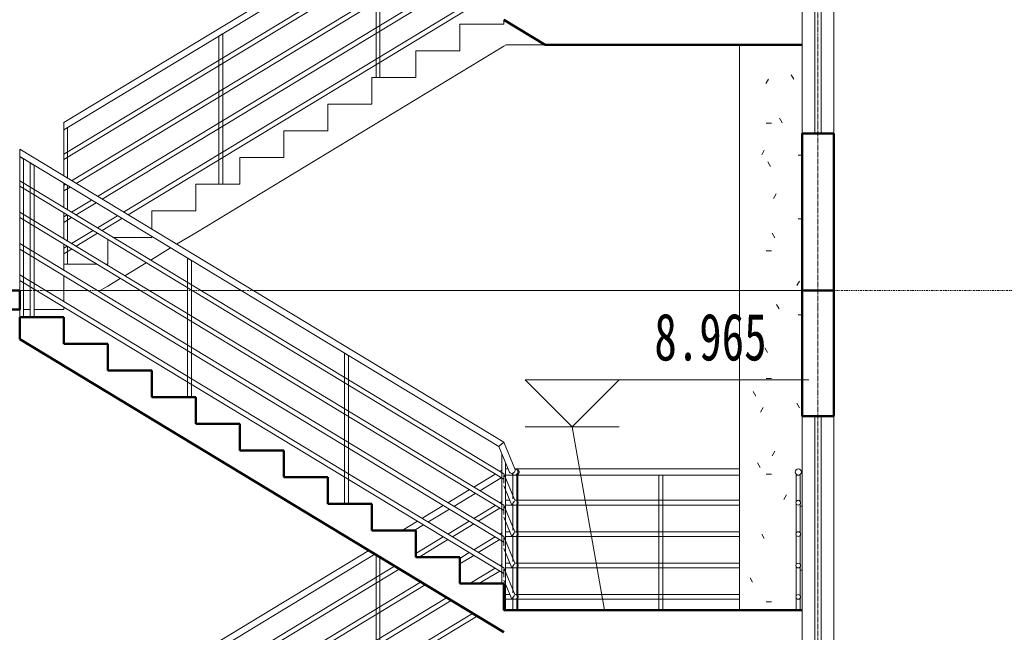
# Model space of a CAD drawing. Header units: millimetres. Extents: x -11855 to 17901, y -4699 to 23503.
# Tile 6 of 9: x 5357 to 11622, y 8825 to 12725. Entities that reach past the tile are written whole.
import ezdxf

# ---------------------------------------------------------------- set-up
doc = ezdxf.new("R2010")
doc.units = ezdxf.units.MM
doc.linetypes.add('中心线', pattern=[30, 12, -6, 6, -6])
doc.linetypes.add('轴网线', pattern=[22.24, 12.7, -3.18, 3.18, -3.18])
for name, color, linetype, lineweight in [('A-FLOR', 192, 'Continuous', 13), ('A-FLOR-HRAL', 11, 'Continuous', 13), ('A-FLOR-LEVL', 51, 'Continuous', 13), ('A-GLAZ', 151, 'Continuous', 13), ('A-WALL', 113, 'Continuous', 13), ('G-ANNO-DIMS', 111, 'Continuous', 13), ('S-COLS', 52, 'Continuous', 13), ('S-GRID', 1, 'Continuous', 13), ('S-STRS', 31, 'Continuous', 13)]:
    doc.layers.add(name, color=color, linetype=linetype, lineweight=lineweight)
doc.styles.add('宋体', font='txt', dxfattribs={"width": 0.7, "height": 300})
pattern_1 = [(0, (1165.16, 10440), (812.8, 203.2), [33.528, -576.072, 33.528, -576.072, -3251.2]), (0, (1165.16, 10440), (812.8, 203.2), [-1219.2, 33.528, -1185.672, 33.528, -576.072, -1422.4]), (0, (1165.16, 10440), (812.8, 203.2), [-3048, 33.528, -372.872, 33.528, -982.472]), (120, (1469.96, 10541.6), (-582.3764, 602.3054), [33.528, -576.072, 33.528, -576.072, -3251.2]), (120, (1469.96, 10541.6), (-582.3764, 602.3054), [-1219.2, 33.528, -1185.672, 33.528, -576.072, -1422.4]), (120, (1469.96, 10541.6), (-582.3764, 602.3054), [-3048, 33.528, -372.872, 33.528, -982.472]), (240, (1571.56, 10948), (-230.4236, -805.5054), [33.528, -576.072, 33.528, -576.072, -3251.2]), (240, (1571.56, 10948), (-230.4236, -805.5054), [-1219.2, 33.528, -1185.672, 33.528, -576.072, -1422.4]), (240, (1571.56, 10948), (-230.4236, -805.5054), [-3048, 33.528, -372.872, 33.528, -982.472])]

# ---------------------------------------------------------------- blocks, each defined once
blk = doc.blocks.new('混凝土 - 矩形 - 柱 - 600x600-357140-1-1剖面图')
at = {"layer": 'S-COLS'}
h = blk.add_hatch(dxfattribs=at)
h.set_pattern_fill('FP_1', color=256, style=0, pattern_type=2)
h.set_pattern_definition(pattern_1)
h.paths.add_polyline_path([(10336.7, 7100), (10336.7, 8665.2), (9936.7, 8665.2), (9936.7, 7100)], flags=0)
h.paths.add_polyline_path([(10311.3, 9825.2), (10297.1, 9831.1), (10291.3, 9845.2), (10297.1, 9859.4), (10311.3, 9865.2), (10325.4, 9859.4), (10331.3, 9845.2), (10325.4, 9831.1), (10317.5, 9827.8)], flags=0)
h.paths.add_polyline_path([(10298.8, 8965.2), (10298.8, 9044.2), (10296.3, 9050.2), (10298.8, 9056.3), (10298.8, 9244.2), (10296.3, 9250.2), (10298.8, 9256.3), (10298.8, 9444.2), (10296.3, 9450.2), (10298.8, 9456.3), (10298.8, 9644.2), (10296.3, 9650.2), (10298.8, 9656.3), (10298.8, 9825.2), (10323.8, 9825.2), (10323.8, 9656.3), (10326.3, 9650.2), (10323.8, 9644.2), (10323.8, 9456.3), (10326.3, 9450.2), (10323.8, 9444.2), (10323.8, 9256.3), (10326.3, 9250.2), (10323.8, 9243.8), (10323.8, 9056.3), (10326.3, 9050.2), (10323.8, 9044.2), (10323.8, 8965.2), (10336.7, 8965.2), (10336.7, 11000), (9936.7, 11000), (9936.7, 8965.2)], flags=0)
for p, q in [((9936.7, 11000), (9936.7, 8965.2)), ((10336.7, 11000), (9936.7, 11000))]:
    blk.add_line(p, q, dxfattribs=at)
blk = doc.blocks.new('组合窗 - 双层三列_三扇平开_ - 上部单扇 - C2321-350892-1-1剖面图')
at = {"layer": 'A-GLAZ'}
for p, q in [((10336.7, 6300), (10336.7, 4200)), ((10416.7, 6300), (10416.7, 4200)), ((10456.7, 6300), (10456.7, 4200)), ((10536.7, 4200), (10536.7, 6300))]:
    blk.add_line(p, q, dxfattribs=at)
at = {"layer": 'A-GLAZ', "lineweight": 50}
for p, q in [((10536.7, 6300), (10336.7, 6300)), ((10336.7, 4200), (10536.7, 4200))]:
    blk.add_line(p, q, dxfattribs=at)
blk = doc.blocks.new('混凝土 - 矩形 - 柱 - 600x600-358860-1-1剖面图')
at = {"layer": 'S-COLS'}
h = blk.add_hatch(dxfattribs=at)
h.set_pattern_fill('FP_1', color=256, style=0, pattern_type=2)
h.set_pattern_definition(pattern_1)
h.paths.add_polyline_path([(10336.7, 11000), (10336.7, 12565.2), (9936.7, 12565.2), (9936.7, 11000)], flags=0)
h.paths.add_polyline_path([(10311.3, 13725.2), (10297.1, 13731.1), (10291.3, 13745.2), (10297.1, 13759.4), (10311.3, 13765.2), (10325.4, 13759.4), (10331.3, 13745.2), (10325.4, 13731.1), (10317.5, 13727.8)], flags=0)
h.paths.add_polyline_path([(9936.7, 12865.2), (10298.8, 12865.2), (10298.8, 12944.2), (10296.3, 12950.2), (10298.8, 12956.3), (10298.8, 13144.2), (10296.3, 13150.2), (10298.8, 13156.3), (10298.8, 13344.2), (10296.3, 13350.2), (10298.8, 13356.3), (10298.8, 13544.2), (10296.3, 13550.2), (10298.8, 13556.3), (10298.8, 13725.2), (10323.8, 13725.2), (10323.8, 13556.3), (10326.3, 13550.2), (10323.8, 13544.2), (10323.8, 13356.3), (10326.3, 13350.2), (10323.8, 13344.2), (10323.8, 13156.3), (10326.3, 13150.2), (10323.8, 13144.2), (10323.8, 12956.3), (10326.3, 12950.2), (10323.8, 12944.2), (10323.8, 12865.2), (10336.7, 12865.2), (10336.7, 14900), (9936.7, 14900), (9936.7, 13017.4)], flags=0)
for p in [(9936.7, 12565.2), (10336.7, 11000)]:
    blk.add_line(p, (9936.7, 11000), dxfattribs=at)
blk = doc.blocks.new('栏杆扶手 - 25mm-366847-1-1剖面图')
at = {"layer": 'A-FLOR-HRAL'}
for p, q in [((5424.2, 11812.4), (5424.2, 10830.4)), ((5449.2, 10830.4), (5449.2, 11797.2))]:
    blk.add_line(p, q, dxfattribs=at)
at = {"layer": 'A-FLOR-HRAL', "flags": 128}
for points in [[(5436.7, 11804.8), (5431.2, 11808.1), (5426.9, 11810.7), (5424.5, 11812.2)], [(5449.2, 11797.2), (5448.9, 11797.4), (5446.4, 11798.9), (5442.1, 11801.5), (5436.7, 11804.8)]]:
    blk.add_lwpolyline(points, dxfattribs=at)
blk = doc.blocks.new('栏杆扶手 - 25mm-366830-1-1剖面图')
at = {"layer": 'A-FLOR-HRAL'}
for p, q in [((6424.2, 11206.8), (6424.2, 10321.7)), ((6449.2, 10321.7), (6449.2, 11191.6))]:
    blk.add_line(p, q, dxfattribs=at)
at = {"layer": 'A-FLOR-HRAL', "flags": 128}
for points in [[(6436.7, 11199.2), (6431.2, 11202.5), (6426.9, 11205.1), (6424.5, 11206.6)], [(6449.2, 11191.6), (6448.9, 11191.8), (6446.4, 11193.3), (6442.1, 11195.9), (6436.7, 11199.2)]]:
    blk.add_lwpolyline(points, dxfattribs=at)
blk = doc.blocks.new('栏杆扶手 - 25mm-366828-1-1剖面图')
at = {"layer": 'A-FLOR-HRAL'}
for p, q in [((7424.2, 10601.2), (7424.2, 9643.5)), ((7449.2, 9643.5), (7449.2, 10586))]:
    blk.add_line(p, q, dxfattribs=at)
at = {"layer": 'A-FLOR-HRAL', "flags": 128}
for points in [[(7436.7, 10593.6), (7431.2, 10596.9), (7426.9, 10599.5), (7424.5, 10601)], [(7449.2, 10586), (7448.9, 10586.2), (7446.4, 10587.7), (7442.1, 10590.3), (7436.7, 10593.6)]]:
    blk.add_lwpolyline(points, dxfattribs=at)
blk = doc.blocks.new('栏杆扶手 - 25mm-V32-1-1剖面图')
at = {"layer": 'A-FLOR-HRAL'}
for p, q in [((7624.2, 9317), (7624.2, 8456.5)), ((7649.2, 8456.5), (7649.2, 9301.8))]:
    blk.add_line(p, q, dxfattribs=at)
blk = doc.blocks.new('栏杆扶手 - 25mm-367343-1-1剖面图')
at = {"layer": 'A-FLOR-HRAL'}
for p, q in [((8424.2, 9961.6), (8424.2, 9134.8)), ((8449.2, 8965.2), (8449.2, 9902.5))]:
    blk.add_line(p, q, dxfattribs=at)
at = {"layer": 'A-FLOR-HRAL', "flags": 128}
for points in [[(8436.7, 9932), (8431.9, 9943.4), (8427.8, 9953), (8425.1, 9959.4), (8424.2, 9961.6)], [(8449.2, 9902.5), (8448.2, 9904.7), (8445.5, 9911.1), (8441.5, 9920.7), (8436.7, 9932)]]:
    blk.add_lwpolyline(points, dxfattribs=at)
blk = doc.blocks.new('栏杆扶手 - 25mm-V34-1-1剖面图')
at = {"layer": 'A-FLOR-HRAL'}
for p, q in [((8495.8, 9825.2), (8495.8, 9675.7)), ((8520.8, 9825.2), (8495.9, 9825.2)), ((8520.8, 9657.7), (8520.8, 9825.2)), ((8520.8, 9825.2), (8520.8, 9825.2)), ((8495.8, 9642.7), (8495.8, 9475.7)), ((8520.8, 9457.7), (8520.8, 9642.7)), ((8495.8, 9442.7), (8495.8, 9275.7)), ((8520.8, 9257.7), (8520.8, 9442.7)), ((8495.8, 9242.7), (8495.8, 9075.7)), ((8520.8, 9057.7), (8520.8, 9242.7)), ((8495.8, 9042.7), (8495.8, 8965.2)), ((8520.8, 8965.2), (8520.8, 9042.7))]:
    blk.add_line(p, q, dxfattribs=at)
blk = doc.blocks.new('栏杆扶手 - 25mm-V35-1-1剖面图')
at = {"layer": 'A-FLOR-HRAL'}
for p, q in [((8526.1, 9825.2), (8521, 9825.2)), ((8526.1, 9657.4), (8526.1, 9825.2)), ((8526.1, 9457.4), (8526.1, 9643)), ((8526.1, 9257.4), (8526.1, 9443)), ((8526.1, 9057.4), (8526.1, 9243.8)), ((8526.1, 8965.2), (8526.1, 9043))]:
    blk.add_line(p, q, dxfattribs=at)
blk = doc.blocks.new('栏杆扶手 - 25mm-366823-1-1剖面图')
at = {"layer": 'A-FLOR-HRAL'}
for p, q in [((5356.7, 11853.2), (5356.7, 11000)), ((5381.7, 10830.4), (5381.7, 11838.1)), ((5356.7, 10880), (5356.7, 10830.4))]:
    blk.add_line(p, q, dxfattribs=at)
at = {"layer": 'A-FLOR-HRAL', "flags": 128}
for points in [[(5369.2, 11845.7), (5363.7, 11849), (5359.4, 11851.6), (5357, 11853)], [(5381.7, 11838.1), (5381.4, 11838.3), (5378.9, 11839.7), (5374.6, 11842.4), (5369.2, 11845.7)]]:
    blk.add_lwpolyline(points, dxfattribs=at)
blk = doc.blocks.new('栏杆扶手 - 栏杆扶手-367274-1-1剖面图')
at = {"layer": 'A-FLOR-HRAL'}
for p, q in [((8436.7, 9834.8), (5356.7, 11700)), ((5356.7, 11664.9), (8436.7, 9799.7)), ((8436.7, 9634.8), (5356.7, 11500)), ((5356.7, 11464.9), (8436.7, 9599.7)), ((8436.7, 9434.8), (5356.7, 11300)), ((5356.7, 11264.9), (8436.7, 9399.7)), ((8436.7, 9234.8), (5356.7, 11100)), ((5356.7, 11064.9), (8436.7, 9199.7)), ((8508.3, 9665.2), (8436.7, 9834.8)), ((8436.7, 9757.7), (8488.5, 9635.2)), ((8424.2, 9657.6), (8411.5, 9650)), ((8475.8, 9665.2), (8449.2, 9665.2)), ((8523.4, 9665.2), (8508.3, 9665.2)), ((8514.1, 9665.2), (8508.9, 9665.2)), ((8382.6, 9632.5), (8246.4, 9550)), ((8275.3, 9532.4), (8411.5, 9614.9)), ((8508.3, 9465.2), (8436.7, 9634.8)), ((8449.2, 9635.2), (8488.5, 9635.2)), ((8488.5, 9635.2), (8523.4, 9635.2)), ((8508.9, 9635.2), (8514.1, 9635.2)), ((8217.5, 9532.5), (8081.2, 9450)), ((8436.7, 9557.7), (8488.5, 9435.2)), ((8110.2, 9432.4), (8246.4, 9514.9)), ((8475.8, 9465.2), (8449.2, 9465.2)), ((8523.4, 9465.2), (8508.3, 9465.2)), ((8514.1, 9465.2), (8508.9, 9465.2)), ((8052.3, 9432.5), (7876.7, 9326.1)), ((7898.7, 9304.3), (8081.3, 9414.9)), ((8382.6, 9432.5), (8246.4, 9350)), ((8275.3, 9332.4), (8411.5, 9414.9)), ((8424.2, 9457.6), (8411.5, 9450)), ((8508.3, 9265.2), (8436.7, 9434.8)), ((8449.2, 9435.2), (8488.5, 9435.2)), ((8488.5, 9435.2), (8523.4, 9435.2)), ((8508.9, 9435.2), (8514.1, 9435.2)), ((8436.7, 9357.7), (8488.5, 9235.2)), ((8217.5, 9332.5), (8156.7, 9295.7)), ((8156.7, 9260.6), (8246.4, 9314.9)), ((7742.9, 9245.1), (5661.2, 7984.4)), ((5689.6, 7966.5), (7771.9, 9227.5)), ((8382.6, 9232.5), (8222.1, 9135.3)), ((8279.2, 9134.8), (8411.5, 9214.9)), ((8424.2, 9257.6), (8411.5, 9250)), ((8508.3, 9065.2), (8436.7, 9234.8)), ((8475.8, 9265.2), (8449.2, 9265.2)), ((8449.2, 9235.2), (8488.5, 9235.2)), ((8488.5, 9235.2), (8523.4, 9235.2)), ((8523.4, 9265.2), (8508.3, 9265.2)), ((8514.1, 9265.2), (8508.9, 9265.2)), ((8508.9, 9235.2), (8514.1, 9235.2)), ((8436.7, 9157.7), (8488.5, 9035.2)), ((7908, 9145.1), (5822.7, 7882.2)), ((5851, 7864.3), (7937, 9127.5)), ((8073.2, 9045.1), (5984.2, 7780)), ((6012.5, 7762.1), (8102.1, 9027.5)), ((8475.8, 9065.2), (8449.1, 9065.2)), ((8449.1, 9035.2), (8488.5, 9035.2)), ((8488.5, 9035.2), (8523.4, 9035.2)), ((8523.4, 9065.2), (8508.3, 9065.2)), ((8514.1, 9065.2), (8508.9, 9065.2)), ((8508.9, 9035.2), (8514.1, 9035.2)), ((8238.3, 8945.1), (6145.6, 7677.8)), ((6173.9, 7659.9), (8267.2, 8927.5))]:
    blk.add_line(p, q, dxfattribs=at)
at = {"layer": 'A-FLOR-HRAL', "flags": 128}
for points in [[(5356.7, 11682.5), (5356.7, 11687), (5356.7, 11691.2), (5356.7, 11694.9), (5356.7, 11697.7), (5356.7, 11699.4), (5356.7, 11700)], [(5356.7, 11664.9), (5356.7, 11665.5), (5356.7, 11667.3), (5356.7, 11670.1), (5356.7, 11673.7), (5356.7, 11677.9), (5356.7, 11682.5)], [(5356.7, 11482.5), (5356.7, 11487), (5356.7, 11491.2), (5356.7, 11494.9), (5356.7, 11497.7), (5356.7, 11499.4), (5356.7, 11500)], [(5356.7, 11464.9), (5356.7, 11465.5), (5356.7, 11467.3), (5356.7, 11470.1), (5356.7, 11473.7), (5356.7, 11477.9), (5356.7, 11482.5)], [(5356.7, 11282.5), (5356.7, 11287), (5356.7, 11291.2), (5356.7, 11294.9), (5356.7, 11297.7), (5356.7, 11299.4), (5356.7, 11300)], [(5356.7, 11264.9), (5356.7, 11265.5), (5356.7, 11267.3), (5356.7, 11270.1), (5356.7, 11273.7), (5356.7, 11277.9), (5356.7, 11282.5)], [(5356.7, 11082.5), (5356.7, 11087), (5356.7, 11091.2), (5356.7, 11094.9), (5356.7, 11097.7), (5356.7, 11099.4), (5356.7, 11100)], [(5356.7, 11064.9), (5356.7, 11065.5), (5356.7, 11067.3), (5356.7, 11070.1), (5356.7, 11073.7), (5356.7, 11077.9), (5356.7, 11082.5)], [(8436.7, 9826), (8436.7, 9821.8), (8436.7, 9817.2)], [(8436.7, 9817.2), (8436.7, 9812.7), (8436.7, 9810.6)], [(8436.7, 9796.3), (8436.7, 9806.2), (8436.7, 9810.8)], [(8436.7, 9775.2), (8436.7, 9777), (8436.7, 9786.3), (8436.7, 9796.3)], [(8523.9, 9650.2), (8523.9, 9654.1), (8523.8, 9657.7), (8523.7, 9660.8), (8523.6, 9663.2), (8523.5, 9664.7), (8523.4, 9665.2), (8523.2, 9664.7), (8523.1, 9663.2), (8523, 9660.8), (8522.9, 9657.7), (8522.8, 9654.1), (8522.8, 9650.2)], [(8522.8, 9650.2), (8522.8, 9646.3), (8522.9, 9642.7), (8523, 9639.6), (8523.1, 9637.2), (8523.2, 9635.7), (8523.4, 9635.2), (8523.5, 9635.7), (8523.6, 9637.2), (8523.7, 9639.6), (8523.8, 9642.7), (8523.9, 9646.3), (8523.9, 9650.2)], [(8523.9, 9650.2), (8523.4, 9654.1), (8523, 9655.3)], [(8523, 9645.1), (8523.4, 9646.3), (8523.9, 9650.2)], [(8526.2, 9659.1), (8527.1, 9657.7), (8528.6, 9654.1), (8529.1, 9650.2)], [(8529.1, 9650.2), (8528.6, 9646.3), (8527.1, 9642.7), (8526.2, 9641.3)], [(8436.7, 9626), (8436.7, 9621.8), (8436.7, 9617.2)], [(8436.7, 9617.2), (8436.7, 9612.7), (8436.7, 9610.6)], [(8436.7, 9596.3), (8436.7, 9606.2), (8436.7, 9610.8)], [(8436.7, 9575.2), (8436.7, 9577), (8436.7, 9586.3), (8436.7, 9596.3)], [(8523.9, 9450.2), (8523.9, 9454.1), (8523.8, 9457.7), (8523.7, 9460.8), (8523.6, 9463.2), (8523.5, 9464.7), (8523.4, 9465.2), (8523.2, 9464.7), (8523.1, 9463.2), (8523, 9460.8), (8522.9, 9457.7), (8522.8, 9454.1), (8522.8, 9450.2)], [(8436.7, 9426), (8436.7, 9421.8), (8436.7, 9417.2)], [(8436.7, 9417.2), (8436.7, 9412.7), (8436.7, 9410.6)], [(8436.7, 9396.3), (8436.7, 9406.2), (8436.7, 9410.8)], [(8522.8, 9450.2), (8522.8, 9446.3), (8522.9, 9442.7), (8523, 9439.6), (8523.1, 9437.2), (8523.2, 9435.7), (8523.4, 9435.2), (8523.5, 9435.7), (8523.6, 9437.2), (8523.7, 9439.6), (8523.8, 9442.7), (8523.9, 9446.3), (8523.9, 9450.2)], [(8523.9, 9450.2), (8523.4, 9454.1), (8523, 9455.3)], [(8523, 9445.1), (8523.4, 9446.3), (8523.9, 9450.2)], [(8526.2, 9459.1), (8527.1, 9457.7), (8528.6, 9454.1), (8529.1, 9450.2)], [(8529.1, 9450.2), (8528.6, 9446.3), (8527.1, 9442.7), (8526.2, 9441.3)], [(8436.7, 9375.7), (8436.7, 9377), (8436.7, 9386.3), (8436.7, 9396.3)], [(8436.7, 9226), (8436.7, 9221.8), (8436.7, 9217.2)], [(8436.7, 9217.2), (8436.7, 9212.7), (8436.7, 9210.6)], [(8436.7, 9196.3), (8436.7, 9206.2), (8436.7, 9210.8)], [(8523.9, 9250.2), (8523.9, 9254.1), (8523.8, 9257.7), (8523.7, 9260.8), (8523.6, 9263.2), (8523.5, 9264.7), (8523.4, 9265.2), (8523.2, 9264.7), (8523.1, 9263.2), (8523, 9260.8), (8522.9, 9257.7), (8522.8, 9254.1), (8522.8, 9250.2)], [(8522.8, 9250.2), (8522.8, 9246.3), (8522.9, 9242.7), (8523, 9239.6), (8523.1, 9237.2), (8523.2, 9235.7), (8523.4, 9235.2), (8523.5, 9235.7), (8523.6, 9237.2), (8523.7, 9239.6), (8523.8, 9242.7), (8523.9, 9246.3), (8523.9, 9250.2)], [(8523.9, 9250.2), (8523.4, 9254.1), (8523, 9255.3)], [(8523, 9245.1), (8523.4, 9246.3), (8523.9, 9250.2)], [(8526.2, 9259.1), (8527.1, 9257.7), (8528.6, 9254.1), (8529.1, 9250.2)], [(8529.1, 9250.2), (8528.6, 9246.3), (8527.1, 9242.7), (8526.2, 9241.3)], [(8436.7, 9175.5), (8436.7, 9177), (8436.7, 9186.3), (8436.7, 9196.3)], [(8523.9, 9050.2), (8523.9, 9054.1), (8523.8, 9057.7), (8523.7, 9060.8), (8523.6, 9063.2), (8523.5, 9064.7), (8523.4, 9065.2), (8523.2, 9064.7), (8523.1, 9063.2), (8523, 9060.8), (8522.9, 9057.7), (8522.8, 9054.1), (8522.8, 9050.2)], [(8522.8, 9050.2), (8522.8, 9046.3), (8522.9, 9042.7), (8523, 9039.6), (8523.1, 9037.2), (8523.2, 9035.7), (8523.4, 9035.2), (8523.5, 9035.7), (8523.6, 9037.2), (8523.7, 9039.6), (8523.8, 9042.7), (8523.9, 9046.3), (8523.9, 9050.2)], [(8523.9, 9050.2), (8523.4, 9054.1), (8523, 9055.3)], [(8523, 9045.1), (8523.4, 9046.3), (8523.9, 9050.2)], [(8529.1, 9050.2), (8528.6, 9046.3), (8527.1, 9042.7), (8526.1, 9041.1)], [(8526.2, 9059.1), (8527.1, 9057.7), (8528.6, 9054.1), (8529.1, 9050.2)]]:
    blk.add_lwpolyline(points, dxfattribs=at)
at = {"layer": 'A-FLOR-HRAL'}
for points, knots in [([(8498.4, 9650.2), (8497.5, 9648.9), (8496.2, 9646.9), (8494.6, 9644.5), (8493.4, 9642.7), (8492.3, 9641.1), (8491.3, 9639.6), (8490.5, 9638.3), (8489.5, 9636.8), (8488.7, 9635.6), (8488.5, 9635.2), (8488.5, 9635.2)], [0, 0, 0, 0, 0.0833333, 0.125, 0.1666667, 0.2083333, 0.25, 0.2916667, 0.3333333, 0.4166667, 0.5, 0.5, 0.5, 0.5]), ([(8505.4, 9660.8), (8505.1, 9660.4), (8504.5, 9659.4), (8503.4, 9657.7), (8502.2, 9656), (8500.6, 9653.5), (8499.3, 9651.5), (8498.4, 9650.2)], [0.75, 0.75, 0.75, 0.75, 0.7916667, 0.8333333, 0.875, 0.9166667, 1, 1, 1, 1]), ([(8498.4, 9450.2), (8497.5, 9448.9), (8496.2, 9446.9), (8494.6, 9444.5), (8493.4, 9442.7), (8492.3, 9441.1), (8491.3, 9439.6), (8490.5, 9438.3), (8489.5, 9436.8), (8488.7, 9435.6), (8488.5, 9435.2), (8488.5, 9435.2)], [0, 0, 0, 0, 0.0833333, 0.125, 0.1666667, 0.2083333, 0.25, 0.2916667, 0.3333333, 0.4166667, 0.5, 0.5, 0.5, 0.5]), ([(8505.4, 9460.8), (8505.1, 9460.4), (8504.5, 9459.4), (8503.4, 9457.7), (8502.2, 9456), (8500.6, 9453.5), (8499.3, 9451.5), (8498.4, 9450.2)], [0.75, 0.75, 0.75, 0.75, 0.7916667, 0.8333333, 0.875, 0.9166667, 1, 1, 1, 1]), ([(8498.4, 9250.2), (8497.5, 9248.9), (8496.2, 9246.9), (8494.6, 9244.5), (8493.4, 9242.7), (8492.3, 9241.1), (8491.3, 9239.6), (8490.5, 9238.3), (8489.5, 9236.8), (8488.7, 9235.6), (8488.5, 9235.2), (8488.5, 9235.2)], [0, 0, 0, 0, 0.0833333, 0.125, 0.1666667, 0.2083333, 0.25, 0.2916667, 0.3333333, 0.4166667, 0.5, 0.5, 0.5, 0.5]), ([(8505.4, 9260.8), (8505.1, 9260.4), (8504.5, 9259.4), (8503.4, 9257.7), (8502.2, 9256), (8500.6, 9253.5), (8499.3, 9251.5), (8498.4, 9250.2)], [0.75, 0.75, 0.75, 0.75, 0.7916667, 0.8333333, 0.875, 0.9166667, 1, 1, 1, 1]), ([(8498.4, 9050.2), (8497.5, 9048.9), (8496.2, 9046.9), (8494.6, 9044.5), (8493.4, 9042.7), (8492.3, 9041.1), (8491.3, 9039.6), (8490.5, 9038.3), (8489.5, 9036.8), (8488.7, 9035.6), (8488.5, 9035.2), (8488.5, 9035.2)], [0, 0, 0, 0, 0.0833333, 0.125, 0.1666667, 0.2083333, 0.25, 0.2916667, 0.3333333, 0.4166667, 0.5, 0.5, 0.5, 0.5]), ([(8504.8, 9059.8), (8504.7, 9059.7), (8504.2, 9059), (8503.4, 9057.7), (8502.2, 9056), (8500.6, 9053.5), (8499.3, 9051.5), (8498.4, 9050.2)], [0.7787484, 0.7787484, 0.7787484, 0.7787484, 0.7916667, 0.8333333, 0.875, 0.9166667, 1, 1, 1, 1])]:
    blk.add_open_spline(points, degree=3, knots=knots, dxfattribs=at)
for name in ['栏杆扶手 - 25mm-366823-1-1剖面图', '栏杆扶手 - 25mm-366847-1-1剖面图', '栏杆扶手 - 25mm-366830-1-1剖面图', '栏杆扶手 - 25mm-366828-1-1剖面图', '栏杆扶手 - 25mm-367343-1-1剖面图', '栏杆扶手 - 25mm-V34-1-1剖面图', '栏杆扶手 - 25mm-V35-1-1剖面图', '栏杆扶手 - 25mm-V32-1-1剖面图']:
    blk.add_blockref(name, (0, 0))
blk = doc.blocks.new('栏杆扶手 - 25mm-V36-1-1剖面图')
at = {"layer": 'A-FLOR-HRAL'}
for p, q in [((5636.7, 8000), (5636.7, 8122.8)), ((5661.4, 8137.8), (5661.4, 8137.8)), ((5661.7, 8137.9), (5661.7, 7984.7)), ((5636.7, 7800), (5636.7, 7934.5)), ((5661.7, 7936.9), (5661.7, 7784.7)), ((5636.7, 7600), (5636.7, 7734.5)), ((5661.7, 7748.7), (5661.7, 7584.7)), ((5636.7, 7400), (5636.7, 7534.5)), ((5661.7, 7548.7), (5661.7, 7384.7)), ((5636.7, 7269.6), (5636.7, 7334.5)), ((5661.7, 7348.7), (5661.7, 7269.6))]:
    blk.add_line(p, q, dxfattribs=at)
blk = doc.blocks.new('栏杆扶手 - 25mm-V37-1-1剖面图')
at = {"layer": 'A-FLOR-HRAL'}
for p, q in [((6624.2, 8567.4), (6624.2, 8720.8)), ((6648.9, 8735.8), (6648.9, 8735.8)), ((6649.2, 8736), (6649.2, 8582.5)), ((6624.2, 8367.4), (6624.2, 8532.5)), ((6649.2, 8547.7), (6649.2, 8382.5)), ((6649.2, 8347.7), (6649.2, 8182.5)), ((6624.2, 8167.4), (6624.2, 8332.5)), ((6649.2, 8147.7), (6649.2, 7982.5)), ((6624.2, 7967.4), (6624.2, 8132.5)), ((6624.2, 7778.3), (6624.2, 7932.5)), ((6649.2, 7947.7), (6649.2, 7778.3))]:
    blk.add_line(p, q, dxfattribs=at)
blk = doc.blocks.new('栏杆扶手 - 25mm-V38-1-1剖面图')
at = {"layer": 'A-FLOR-HRAL'}
for p, q in [((7624.2, 9173.2), (7624.2, 9317)), ((7649.2, 9301.8), (7649.2, 9188.3)), ((7649.2, 9153.4), (7649.2, 8988.3)), ((7624.2, 8973.2), (7624.2, 9138.3)), ((7624.2, 8773.2), (7624.2, 8938.3)), ((7649.2, 8953.4), (7649.2, 8788.3)), ((7624.2, 8573.2), (7624.2, 8738.3)), ((7649.2, 8753.4), (7649.2, 8588.3)), ((7624.2, 8456.5), (7624.2, 8538.3)), ((7649.2, 8553.4), (7649.2, 8456.5))]:
    blk.add_line(p, q, dxfattribs=at)
blk = doc.blocks.new('栏杆扶手 - 25mm-V30-1-1剖面图')
at = {"layer": 'A-FLOR-HRAL'}
for p, q in [((9424.2, 5150), (9424.2, 6010)), ((9424.2, 6010), (9436.7, 6010)), ((9436.7, 6010), (9449.2, 6010)), ((9449.2, 6010), (9449.2, 5150))]:
    blk.add_line(p, q, dxfattribs=at)
blk = doc.blocks.new('栏杆扶手 - 25mm-V39-1-1剖面图')
at = {"layer": 'A-FLOR-HRAL'}
for p, q in [((10298.8, 9656.3), (10298.8, 9825.2)), ((10298.8, 9825.2), (10323.8, 9825.2)), ((10323.8, 9825.2), (10323.8, 9656.3)), ((10298.8, 9456.3), (10298.8, 9644.2)), ((10323.8, 9644.2), (10323.8, 9456.3)), ((10298.8, 9256.3), (10298.8, 9444.2)), ((10323.8, 9444.2), (10323.8, 9256.3)), ((10298.8, 9056.3), (10298.8, 9243.8)), ((10323.8, 9243.8), (10323.8, 9056.3)), ((10298.8, 8965.2), (10298.8, 9044.2)), ((10323.8, 9044.2), (10323.8, 8965.2))]:
    blk.add_line(p, q, dxfattribs=at)
blk = doc.blocks.new('栏杆扶手 - 栏杆扶手-367278-1-1剖面图')
at = {"layer": 'A-FLOR-HRAL'}
for p, q in [((9936.7, 9865.2), (8513.6, 9865.2)), ((8526.1, 9825.2), (9936.7, 9825.2)), ((9936.7, 9665.2), (8526.1, 9665.2)), ((8526.1, 9635.2), (9936.7, 9635.2)), ((9936.7, 9465.2), (8526.1, 9465.2)), ((8526.1, 9435.2), (9936.7, 9435.2)), ((9936.7, 9265.2), (8526.1, 9265.2)), ((8526.1, 9235.2), (9936.7, 9235.2)), ((9936.7, 9065.2), (8525.9, 9065.2)), ((8526, 9035.2), (9936.7, 9035.2))]:
    blk.add_line(p, q, dxfattribs=at)
at = {"layer": 'A-FLOR-HRAL', "lineweight": 18}
for centre, radius, start, end in [((10311.3, 9845.2), 20, 0, 180), ((10311.3, 9845.2), 20, 180, 0), ((10311.3, 9650.2), 15, 0, 180), ((10311.3, 9650.2), 15, 180, 0), ((10311.3, 9450.2), 15, 0, 180), ((10311.3, 9450.2), 15, 180, 0), ((10311.3, 9250.2), 15, 0, 180), ((10311.3, 9250.2), 15, 180, 0), ((10311.3, 9050.2), 15, 0, 180), ((10311.3, 9050.2), 15, 180, 0)]:
    blk.add_arc(centre, radius, start, end, dxfattribs=at)
for name, p in [('栏杆扶手 - 25mm-V30-1-1剖面图', (0, 3815.2)), ('栏杆扶手 - 25mm-V39-1-1剖面图', (0, 0)), ('栏杆扶手 - 25mm-V38-1-1剖面图', (0, 0)), ('栏杆扶手 - 25mm-V37-1-1剖面图', (0, 0)), ('栏杆扶手 - 25mm-V36-1-1剖面图', (0, 0))]:
    blk.add_blockref(name, p)
blk = doc.blocks.new('顶部扶栏类型 - 顶部扶栏_内部_-367292-1-1剖面图')
at = {"layer": 'A-FLOR-HRAL'}
for p, q in [((8436.7, 10034.8), (5356.7, 11900)), ((5356.7, 11853.2), (8404.9, 10007.3)), ((8508.3, 9865.2), (8436.7, 10034.8)), ((8404.9, 10007.3), (8472, 9848.5)), ((8424.2, 9857.6), (8411.5, 9850)), ((8465, 9865.2), (8449.2, 9865.2)), ((8513.6, 9865.2), (8508.3, 9865.2)), ((8513.6, 9865.2), (8508.3, 9865.2)), ((8382.6, 9832.5), (8246.4, 9750)), ((8285, 9726.6), (8421.2, 9809.1)), ((8449.2, 9825.2), (8495.9, 9825.2)), ((8507.1, 9825.2), (8513.6, 9825.2)), ((8217.5, 9732.5), (8081.2, 9650)), ((8119.8, 9626.6), (8256.1, 9709.1)), ((8052.3, 9632.5), (7916.1, 9549.9)), ((7954.7, 9526.6), (8090.9, 9609.1)), ((7887.2, 9532.5), (7790.5, 9473.9)), ((7867.7, 9473.9), (7925.8, 9509.1)), ((7577.8, 9345.1), (5636.7, 8169.6)), ((5636.7, 8122.8), (7616.4, 9321.7))]:
    blk.add_line(p, q, dxfattribs=at)
at = {"layer": 'A-FLOR-HRAL', "flags": 128}
for points in [[(5356.7, 11876.6), (5356.7, 11882.7), (5356.7, 11888.3), (5356.7, 11893.2), (5356.7, 11896.9), (5356.7, 11899.2), (5356.7, 11900)], [(5356.7, 11853.2), (5356.7, 11854), (5356.7, 11856.4), (5356.7, 11860.1), (5356.7, 11864.9), (5356.7, 11870.6), (5356.7, 11876.6)], [(8497.8, 9838.7), (8492.9, 9837.1), (8487.7, 9836.9), (8482.7, 9838.1), (8478.3, 9840.5), (8474.6, 9844.1), (8472, 9848.5)], [(8489.5, 9836.9), (8490.3, 9835.2), (8493.3, 9831.1), (8497.3, 9827.9), (8502, 9825.9), (8507.1, 9825.2), (8512.2, 9825.9), (8517, 9827.9), (8521.2, 9831.1), (8524.5, 9835.2), (8526.6, 9840), (8527.4, 9845.2)], [(8508.3, 9865.2), (8509.7, 9860.2), (8509.7, 9855), (8508.4, 9849.9), (8505.9, 9845.3), (8502.3, 9841.5), (8497.8, 9838.7)], [(8527.4, 9845.2), (8526.9, 9850.4), (8525.1, 9855.2), (8522.1, 9859.4), (8518.1, 9862.5), (8513.4, 9864.5), (8508.3, 9865.2)], [(5636.7, 8146.2), (5636.7, 8152.2), (5636.7, 8157.9), (5636.7, 8162.7), (5636.7, 8166.4), (5636.7, 8168.8), (5636.7, 8169.6)], [(5636.7, 8122.8), (5636.7, 8123.6), (5636.7, 8125.9), (5636.7, 8129.7), (5636.7, 8134.5), (5636.7, 8140.1), (5636.7, 8146.2)]]:
    blk.add_lwpolyline(points, dxfattribs=at)
at = {"layer": 'A-FLOR-HRAL'}
for points, knots in [([(8436.7, 10034.8), (8436.7, 10034.8), (8435.6, 10033.8), (8432.1, 10030.9), (8428.8, 10028), (8424.9, 10024.6), (8422.2, 10022.2), (8420.8, 10021)], [0.5, 0.5, 0.5, 0.5, 0.6666667, 0.75, 0.8333333, 0.9166667, 1, 1, 1, 1]), ([(8534.3, 9845.2), (8534.3, 9843.5), (8534, 9840.9), (8532.8, 9837.5), (8531.6, 9835.2), (8530.3, 9833.4), (8529.2, 9832), (8528, 9830.7), (8526.3, 9829.3), (8524.4, 9828.1), (8522.8, 9827.3), (8521.5, 9826.7), (8520.3, 9826.3), (8519, 9825.9), (8517.7, 9825.6), (8516.3, 9825.4), (8515, 9825.2), (8513.6, 9825.2), (8512.3, 9825.2), (8511.1, 9825.4), (8510.5, 9825.4), (8510.2, 9825.5)], [0, 0, 0, 0, 0.0833333, 0.125, 0.1666667, 0.2083333, 0.2291667, 0.25, 0.2916667, 0.3333333, 0.3541667, 0.375, 0.3958333, 0.4166667, 0.4375, 0.4583333, 0.4791667, 0.5, 0.5208333, 0.5416667, 0.5519326, 0.5519326, 0.5519326, 0.5519326]), ([(8510.9, 9865), (8510.9, 9865), (8511.4, 9865.1), (8512.3, 9865.2), (8513.6, 9865.2), (8515, 9865.2), (8516.3, 9865.1), (8517.7, 9864.8), (8519, 9864.5), (8520.3, 9864.2), (8521.5, 9863.7), (8522.8, 9863.2), (8524, 9862.6), (8525.1, 9861.9), (8526.6, 9860.8), (8528, 9859.7), (8529.2, 9858.4), (8530.3, 9857.1), (8531.6, 9855.2), (8532.8, 9852.9), (8534, 9849.6), (8534.3, 9847), (8534.3, 9845.2)], [0.4579761, 0.4579761, 0.4579761, 0.4579761, 0.4583333, 0.4791667, 0.5, 0.5208333, 0.5416667, 0.5625, 0.5833333, 0.6041667, 0.625, 0.6458333, 0.6666667, 0.6875, 0.7083333, 0.75, 0.7708333, 0.7916667, 0.8333333, 0.875, 0.9166667, 1, 1, 1, 1])]:
    blk.add_open_spline(points, degree=3, knots=knots, dxfattribs=at)
blk.add_open_spline([(8420.8, 10021), (8419.4, 10019.8), (8416.6, 10017.4), (8412.7, 10014.1), (8409.4, 10011.2), (8406.8, 10009), (8405.2, 10007.6), (8404.9, 10007.3), (8404.9, 10007.3)], degree=3, dxfattribs=at)
blk = doc.blocks.new('栏杆扶手 - 25mm-V40-1-1剖面图')
at = {"layer": 'A-FLOR-HRAL'}
for p, q in [((7624.2, 13217), (7624.2, 12356.5)), ((7649.2, 12356.5), (7649.2, 13201.5))]:
    blk.add_line(p, q, dxfattribs=at)
blk = doc.blocks.new('栏杆扶手 - 25mm-V33-1-1剖面图')
at = {"layer": 'A-FLOR-HRAL'}
for p, q in [((6624.2, 8720.8), (6624.2, 7778.3)), ((6649.2, 7778.3), (6649.2, 8736))]:
    blk.add_line(p, q, dxfattribs=at)
at = {"layer": 'A-FLOR-HRAL', "flags": 128}
for points in [[(6636.7, 8728.4), (6631.2, 8725.1), (6626.9, 8722.5), (6624.5, 8721), (6624.2, 8720.8)], [(6648.9, 8735.8), (6646.4, 8734.3), (6642.1, 8731.7), (6636.7, 8728.4)]]:
    blk.add_lwpolyline(points, dxfattribs=at)
blk = doc.blocks.new('栏杆扶手 - 25mm-V41-1-1剖面图')
at = {"layer": 'A-FLOR-HRAL'}
for p, q in [((5661.7, 11715.3), (5661.7, 12037.9)), ((5636.7, 12022.8), (5636.7, 11730.4)), ((5636.7, 11683.7), (5636.7, 11530.4)), ((5661.7, 11515.3), (5661.7, 11668.6)), ((5636.7, 11495.4), (5636.7, 11330.4)), ((5661.7, 11315.3), (5661.7, 11480.3)), ((5636.7, 11295.4), (5636.7, 11169.6)), ((5661.7, 11169.6), (5661.7, 11280.3))]:
    blk.add_line(p, q, dxfattribs=at)
at = {"layer": 'A-FLOR-HRAL', "flags": 128}
for points in [[(5661.4, 12037.8), (5658.9, 12036.3), (5654.6, 12033.7), (5649.2, 12030.4)], [(5649.2, 12030.4), (5643.7, 12027.1), (5639.4, 12024.5), (5637, 12023), (5636.7, 12022.8)]]:
    blk.add_lwpolyline(points, dxfattribs=at)
blk = doc.blocks.new('栏杆扶手 - 栏杆扶手-367400-1-1剖面图')
at = {"layer": 'A-FLOR-HRAL'}
for p, q in [((7742.9, 13145.1), (5636.7, 11869.6)), ((5636.7, 11834.5), (7771.9, 13127.5)), ((7908, 13045.1), (5686.9, 11700)), ((5715.9, 11682.5), (7937, 13027.5)), ((8073.2, 12945.1), (5852.1, 11600)), ((5881, 11582.5), (8102.1, 12927.5)), ((8238.3, 12845.1), (6017.2, 11500)), ((6046.1, 11482.5), (8267.2, 12827.5)), ((5648.4, 11676.7), (5636.7, 11669.6)), ((5636.7, 11634.5), (5677.3, 11659.1)), ((5813.5, 11576.7), (5686.9, 11500)), ((5715.9, 11482.5), (5842.5, 11559.1)), ((5658, 11482.5), (5636.7, 11469.6)), ((5978.7, 11476.7), (5852.1, 11400)), ((5636.7, 11434.5), (5687, 11465)), ((5881, 11382.5), (6007.7, 11459.2)), ((5823.2, 11382.5), (5686.9, 11300)), ((5715.9, 11282.5), (5852.1, 11365)), ((5658, 11282.5), (5636.7, 11269.6)), ((5636.7, 11234.5), (5687, 11265))]:
    blk.add_line(p, q, dxfattribs=at)
at = {"layer": 'A-FLOR-HRAL', "flags": 128}
for points in [[(5636.7, 11852), (5636.7, 11856.6), (5636.7, 11860.8), (5636.7, 11864.4), (5636.7, 11867.2), (5636.7, 11869), (5636.7, 11869.6)], [(5636.7, 11834.5), (5636.7, 11835.1), (5636.7, 11836.8), (5636.7, 11839.6), (5636.7, 11843.3), (5636.7, 11847.5), (5636.7, 11852)], [(5636.7, 11652), (5636.7, 11656.6), (5636.7, 11660.8), (5636.7, 11664.4), (5636.7, 11667.2), (5636.7, 11669), (5636.7, 11669.6)], [(5636.7, 11634.5), (5636.7, 11635.1), (5636.7, 11636.8), (5636.7, 11639.6), (5636.7, 11643.3), (5636.7, 11647.5), (5636.7, 11652)], [(5636.7, 11452), (5636.7, 11456.6), (5636.7, 11460.8), (5636.7, 11464.4), (5636.7, 11467.2), (5636.7, 11469), (5636.7, 11469.6)], [(5636.7, 11434.5), (5636.7, 11435.1), (5636.7, 11436.8), (5636.7, 11439.6), (5636.7, 11443.3), (5636.7, 11447.5), (5636.7, 11452)], [(5636.7, 11252), (5636.7, 11256.6), (5636.7, 11260.8), (5636.7, 11264.4), (5636.7, 11267.2), (5636.7, 11269), (5636.7, 11269.6)], [(5636.7, 11234.5), (5636.7, 11235.1), (5636.7, 11236.8), (5636.7, 11239.6), (5636.7, 11243.3), (5636.7, 11247.5), (5636.7, 11252)]]:
    blk.add_lwpolyline(points, dxfattribs=at)
for name, p in [('栏杆扶手 - 25mm-V40-1-1剖面图', (0, 0)), ('栏杆扶手 - 25mm-V33-1-1剖面图', (0, 3900)), ('栏杆扶手 - 25mm-V41-1-1剖面图', (0, 0))]:
    blk.add_blockref(name, p)
blk = doc.blocks.new('栏杆扶手 - 25mm-V42-1-1剖面图')
at = {"layer": 'A-FLOR-HRAL'}
for p, q in [((5661.4, 12037.8), (5661.4, 12037.8)), ((5661.7, 12037.9), (5661.7, 11884.7)), ((5636.7, 11869.6), (5636.7, 12022.8)), ((5661.7, 11849.6), (5661.7, 11715.3)), ((5636.7, 11730.4), (5636.7, 11834.5)), ((5636.7, 11669.6), (5636.7, 11683.7)), ((5636.7, 11530.4), (5636.7, 11634.5)), ((5661.7, 11649.6), (5661.7, 11515.3)), ((5636.7, 11469.6), (5636.7, 11495.4)), ((5636.7, 11330.4), (5636.7, 11434.5)), ((5661.7, 11449.6), (5661.7, 11315.3)), ((5636.7, 11269.6), (5636.7, 11295.4)), ((5636.7, 11169.6), (5636.7, 11234.5)), ((5661.7, 11249.6), (5661.7, 11169.6))]:
    blk.add_line(p, q, dxfattribs=at)
blk = doc.blocks.new('栏杆扶手 - 25mm-V43-1-1剖面图')
at = {"layer": 'A-FLOR-HRAL'}
for p, q in [((7624.2, 13073.2), (7624.2, 13217)), ((7649.2, 13201.5), (7649.2, 13088.3)), ((7624.2, 12873.2), (7624.2, 13038.3)), ((7649.2, 13053.4), (7649.2, 12888.3)), ((7649.2, 12853.4), (7649.2, 12688.3)), ((7624.2, 12673.2), (7624.2, 12838.3)), ((7624.2, 12473.2), (7624.2, 12638.3)), ((7649.2, 12653.4), (7649.2, 12488.3)), ((7624.2, 12356.5), (7624.2, 12438.3)), ((7649.2, 12453.4), (7649.2, 12356.5))]:
    blk.add_line(p, q, dxfattribs=at)
blk = doc.blocks.new('栏杆扶手 - 25mm-V31-1-1剖面图')
at = {"layer": 'A-FLOR-HRAL'}
for p, q in [((10298.8, 5841), (10298.8, 6010)), ((10298.8, 6010), (10323.8, 6010)), ((10323.8, 6010), (10323.8, 5841)), ((10298.8, 5641), (10298.8, 5829)), ((10323.8, 5829), (10323.8, 5641)), ((10298.8, 5441), (10298.8, 5629)), ((10323.8, 5629), (10323.8, 5441)), ((10298.8, 5241), (10298.8, 5429)), ((10323.8, 5429), (10323.8, 5241)), ((10298.8, 5150), (10298.8, 5229)), ((10323.8, 5229), (10323.8, 5150))]:
    blk.add_line(p, q, dxfattribs=at)
blk = doc.blocks.new('栏杆扶手 - 栏杆扶手-367404-1-1剖面图')
at = {"layer": 'A-FLOR-HRAL'}
for p, q in [((9936.7, 13765.2), (8513.6, 13765.2)), ((8526.1, 13725.2), (9936.7, 13725.2)), ((9936.7, 13565.2), (8526.1, 13565.2)), ((8526.1, 13535.2), (9936.7, 13535.2)), ((9936.7, 13365.2), (8526.1, 13365.2)), ((8526.1, 13335.2), (9936.7, 13335.2)), ((9936.7, 13165.2), (8526.1, 13165.2)), ((8526.1, 13135.2), (9936.7, 13135.2)), ((9936.7, 12965.2), (8525.9, 12965.2)), ((8526, 12935.2), (9936.7, 12935.2))]:
    blk.add_line(p, q, dxfattribs=at)
at = {"layer": 'A-FLOR-HRAL', "lineweight": 18}
for centre, radius, start, end in [((10311.3, 13745.2), 20, 0, 180), ((10311.3, 13745.2), 20, 180, 0), ((10311.3, 13550.2), 15, 0, 180), ((10311.3, 13550.2), 15, 180, 0), ((10311.3, 13350.2), 15, 0, 180), ((10311.3, 13350.2), 15, 180, 0), ((10311.3, 13150.2), 15, 0, 180), ((10311.3, 13150.2), 15, 180, 0), ((10311.3, 12950.2), 15, 0, 180), ((10311.3, 12950.2), 15, 180, 0)]:
    blk.add_arc(centre, radius, start, end, dxfattribs=at)
for name, p in [('栏杆扶手 - 25mm-V30-1-1剖面图', (0, 7715.2)), ('栏杆扶手 - 25mm-V31-1-1剖面图', (0, 7715.2)), ('栏杆扶手 - 25mm-V43-1-1剖面图', (0, 0)), ('栏杆扶手 - 25mm-V37-1-1剖面图', (0, 3900)), ('栏杆扶手 - 25mm-V42-1-1剖面图', (0, 0))]:
    blk.add_blockref(name, p)
blk = doc.blocks.new('顶部扶栏类型 - 顶部扶栏_内部_-367418-1-1剖面图')
at = {"layer": 'A-FLOR-HRAL'}
for p, q in [((8436.7, 13934.8), (5356.7, 15800)), ((5356.7, 15753.2), (8404.9, 13907.3)), ((8508.3, 13765.2), (8436.7, 13934.8)), ((8404.9, 13907.3), (8472, 13748.5)), ((8382.6, 13732.5), (8246.4, 13650)), ((8424.2, 13757.6), (8411.5, 13750)), ((8465, 13765.2), (8449.2, 13765.2)), ((8449.2, 13725.2), (8495.9, 13725.2)), ((8507.1, 13725.2), (8513.6, 13725.2)), ((8513.6, 13765.2), (8508.3, 13765.2)), ((8513.6, 13765.2), (8508.3, 13765.2)), ((8285, 13626.6), (8421.2, 13709.1)), ((8217.5, 13632.5), (8081.2, 13550)), ((8119.8, 13526.6), (8256.1, 13609.1)), ((8052.3, 13532.5), (7916.1, 13449.9)), ((7954.7, 13426.6), (8090.9, 13509.1)), ((7887.2, 13432.5), (7790.5, 13373.9)), ((7867.7, 13373.9), (7925.8, 13409.1)), ((7577.8, 13245.1), (5636.7, 12069.6)), ((5636.7, 12022.8), (7616.4, 13221.7))]:
    blk.add_line(p, q, dxfattribs=at)
at = {"layer": 'A-FLOR-HRAL', "flags": 128}
for points in [[(5356.7, 15776.6), (5356.7, 15782.7), (5356.7, 15788.3), (5356.7, 15793.2), (5356.7, 15796.9), (5356.7, 15799.2), (5356.7, 15800)], [(5356.7, 15753.2), (5356.7, 15754), (5356.7, 15756.4), (5356.7, 15760.1), (5356.7, 15764.9), (5356.7, 15770.6), (5356.7, 15776.6)], [(8497.8, 13738.7), (8492.9, 13737.1), (8487.7, 13736.9), (8482.7, 13738.1), (8478.3, 13740.5), (8474.6, 13744.1), (8472, 13748.5)], [(8489.5, 13736.9), (8490.3, 13735.2), (8493.3, 13731.1), (8497.3, 13727.9), (8502, 13725.9), (8507.1, 13725.2), (8512.2, 13725.9), (8517, 13727.9), (8521.2, 13731.1), (8524.5, 13735.2), (8526.6, 13740), (8527.4, 13745.2)], [(8508.3, 13765.2), (8509.7, 13760.2), (8509.7, 13755), (8508.4, 13749.9), (8505.9, 13745.3), (8502.3, 13741.5), (8497.8, 13738.7)], [(8527.4, 13745.2), (8526.9, 13750.4), (8525.1, 13755.2), (8522.1, 13759.4), (8518.1, 13762.5), (8513.4, 13764.5), (8508.3, 13765.2)], [(5636.7, 12046.2), (5636.7, 12052.2), (5636.7, 12057.9), (5636.7, 12062.7), (5636.7, 12066.4), (5636.7, 12068.8), (5636.7, 12069.6)], [(5636.7, 12022.8), (5636.7, 12023.6), (5636.7, 12025.9), (5636.7, 12029.7), (5636.7, 12034.5), (5636.7, 12040.1), (5636.7, 12046.2)]]:
    blk.add_lwpolyline(points, dxfattribs=at)
at = {"layer": 'A-FLOR-HRAL'}
blk.add_open_spline([(8420.8, 13921), (8419.4, 13919.8), (8416.6, 13917.4), (8412.7, 13914.1), (8409.4, 13911.2), (8406.8, 13909), (8405.2, 13907.6), (8404.9, 13907.3), (8404.9, 13907.3)], degree=3, dxfattribs=at)
for points, knots in [([(8436.7, 13934.8), (8436.7, 13934.8), (8435.6, 13933.8), (8432.1, 13930.9), (8428.8, 13928), (8424.9, 13924.6), (8422.2, 13922.2), (8420.8, 13921)], [0.5, 0.5, 0.5, 0.5, 0.6666667, 0.75, 0.8333333, 0.9166667, 1, 1, 1, 1]), ([(8534.3, 13745.2), (8534.3, 13743.5), (8534, 13740.9), (8532.8, 13737.5), (8531.6, 13735.2), (8530.3, 13733.4), (8529.2, 13732), (8528, 13730.7), (8526.3, 13729.3), (8524.4, 13728.1), (8522.8, 13727.3), (8521.5, 13726.7), (8520.3, 13726.3), (8519, 13725.9), (8517.7, 13725.6), (8516.3, 13725.4), (8515, 13725.2), (8513.6, 13725.2), (8512.3, 13725.2), (8511.1, 13725.4), (8510.5, 13725.4), (8510.2, 13725.5)], [0, 0, 0, 0, 0.0833333, 0.125, 0.1666667, 0.2083333, 0.2291667, 0.25, 0.2916667, 0.3333333, 0.3541667, 0.375, 0.3958333, 0.4166667, 0.4375, 0.4583333, 0.4791667, 0.5, 0.5208333, 0.5416667, 0.5519326, 0.5519326, 0.5519326, 0.5519326]), ([(8510.9, 13765), (8510.9, 13765), (8511.4, 13765.1), (8512.3, 13765.2), (8513.6, 13765.2), (8515, 13765.2), (8516.3, 13765.1), (8517.7, 13764.8), (8519, 13764.5), (8520.3, 13764.2), (8521.5, 13763.7), (8522.8, 13763.2), (8524, 13762.6), (8525.1, 13761.9), (8526.6, 13760.8), (8528, 13759.7), (8529.2, 13758.4), (8530.3, 13757.1), (8531.6, 13755.2), (8532.8, 13752.9), (8534, 13749.6), (8534.3, 13747), (8534.3, 13745.2)], [0.4579761, 0.4579761, 0.4579761, 0.4579761, 0.4583333, 0.4791667, 0.5, 0.5208333, 0.5416667, 0.5625, 0.5833333, 0.6041667, 0.625, 0.6458333, 0.6666667, 0.6875, 0.7083333, 0.75, 0.7708333, 0.7916667, 0.8333333, 0.875, 0.9166667, 1, 1, 1, 1])]:
    blk.add_open_spline(points, degree=3, knots=knots, dxfattribs=at)
blk = doc.blocks.new('高程点 - 高程点-103621-1-1剖面图')
at = {"layer": 'G-ANNO-DIMS'}
for p, q in [((10362, 6672.8), (8557.1, 6672.8)), ((8855.8, 6374.1), (8557.1, 6672.8)), ((8855.8, 6374.1), (9154.4, 6672.8)), ((9154.4, 6374.1), (8557.1, 6374.1))]:
    blk.add_line(p, q, dxfattribs=at)

msp = doc.modelspace()

# ---------------------------------------------------------------- linework, layer by layer
at = {"layer": 'A-FLOR', "lineweight": 50}
for p, q in [((5356.7, 11000), (3436.7, 11000)), ((5356.7, 10880), (5356.7, 11000)), ((3436.7, 10880), (5356.7, 10880))]:
    msp.add_line(p, q, dxfattribs=at)
at = {"layer": 'A-FLOR'}
for p, q in [((5381.6, 11000), (5424.2, 11000)), ((5449.1, 11000), (5463.9, 11000)), ((5521.8, 11000), (5636.7, 11000)), ((5636.7, 11000), (5636.7, 10930.4)), ((5424.2, 10880), (5381.7, 10880)), ((5636.7, 10880), (5449.2, 10880)), ((5636.7, 10895.4), (5636.7, 10880))]:
    msp.add_line(p, q, dxfattribs=at)
at = {"layer": 'A-FLOR-LEVL', "linetype": '中心线'}
msp.add_line((-11855.2, 11000), (15055.4, 11000), dxfattribs=at)
at = {"layer": 'A-WALL', "lineweight": 50}
for p, q in [((10336.7, 12000), (10336.7, 10200)), ((10536.7, 10200), (10536.7, 12000)), ((10536.7, 11000), (10336.7, 11000))]:
    msp.add_line(p, q, dxfattribs=at)
at = {"layer": 'A-WALL'}
for p, q in [((6124.4, 11000), (5868.3, 11000)), ((6424.4, 11000), (6182.3, 11000)), ((6454.7, 11000), (6448.9, 11000)), ((6765.6, 11000), (6512.6, 11000)), ((9936.7, 11000), (6842.8, 11000))]:
    msp.add_line(p, q, dxfattribs=at)
at = {"layer": 'G-ANNO-DIMS'}
msp.add_line((9077.9, 8965.2), (8872.9, 10132.6), dxfattribs=at)
at = {"layer": 'S-GRID', "linetype": '轴网线'}
msp.add_line((10436.7, -3899), (10436.7, 23438.4), dxfattribs=at)
at = {"layer": 'S-STRS', "lineweight": 50}
for p, q in [((8436.7, 12724.9), (8700.4, 12565.2)), ((8700.4, 12565.2), (10336.7, 12565.2)), ((5636.7, 10830.4), (5356.7, 10830.4)), ((5356.7, 10830.4), (5356.7, 10690.1)), ((5636.7, 10660.9), (5636.7, 10830.4)), ((5356.7, 10690.1), (8436.7, 8824.9)), ((5916.7, 10660.9), (5636.7, 10660.9)), ((5916.7, 10491.3), (5916.7, 10660.9)), ((6196.7, 10491.3), (5916.7, 10491.3)), ((6196.7, 10321.7), (6196.7, 10491.3)), ((6476.7, 10321.7), (6196.7, 10321.7)), ((6476.7, 10152.2), (6476.7, 10321.7)), ((6756.7, 10152.2), (6476.7, 10152.2)), ((6756.7, 9982.6), (6756.7, 10152.2)), ((7036.7, 9982.6), (6756.7, 9982.6)), ((7036.7, 9813), (7036.7, 9982.6)), ((7316.7, 9813), (7036.7, 9813)), ((7316.7, 9643.5), (7316.7, 9813)), ((7596.7, 9643.5), (7316.7, 9643.5)), ((7596.7, 9473.9), (7596.7, 9643.5)), ((7876.7, 9473.9), (7596.7, 9473.9)), ((7876.7, 9304.3), (7876.7, 9473.9)), ((8156.7, 9304.3), (7876.7, 9304.3)), ((8156.7, 9134.8), (8156.7, 9304.3)), ((8436.7, 9134.8), (8156.7, 9134.8)), ((8436.7, 8965.2), (8436.7, 9134.8)), ((10336.7, 8965.2), (8436.7, 8965.2))]:
    msp.add_line(p, q, dxfattribs=at)
at = {"layer": 'S-STRS'}
for p, q in [((8436.7, 12695.7), (8436.7, 12724.9)), ((8156.7, 12695.7), (8436.7, 12695.7)), ((8156.7, 12526.1), (8156.7, 12695.7)), ((8156.7, 12385.8), (8436.7, 12555.4)), ((8436.7, 12555.4), (8452.9, 12565.2)), ((8452.9, 12565.2), (8700.4, 12565.2)), ((7876.7, 12526.1), (8156.7, 12526.1)), ((7876.7, 12356.5), (7876.7, 12526.1)), ((7596.7, 12356.5), (7876.7, 12356.5)), ((7596.7, 12187), (7596.7, 12356.5)), ((7876.7, 12216.2), (8156.7, 12385.8)), ((7316.7, 12187), (7596.7, 12187)), ((7316.7, 12017.4), (7316.7, 12187)), ((7596.7, 12046.7), (7876.7, 12216.2)), ((7316.7, 11877.1), (7596.7, 12046.7)), ((7036.7, 12017.4), (7316.7, 12017.4)), ((7036.7, 11847.8), (7036.7, 12017.4)), ((6756.7, 11847.8), (7036.7, 11847.8)), ((6756.7, 11678.3), (6756.7, 11847.8)), ((7036.7, 11707.5), (7316.7, 11877.1)), ((6476.7, 11678.3), (6756.7, 11678.3)), ((6476.7, 11508.7), (6476.7, 11678.3)), ((6756.7, 11538), (7036.7, 11707.5)), ((6476.7, 11368.4), (6756.7, 11538)), ((6196.7, 11508.7), (6476.7, 11508.7)), ((6196.7, 11391.3), (6196.7, 11508.7)), ((6196.7, 11339.1), (6196.7, 11344.8)), ((6355.6, 11295.1), (6476.7, 11368.4)), ((5916.7, 11169.6), (5916.7, 11325.9)), ((5952.6, 11339.1), (6196.7, 11339.1)), ((6196.7, 11198.8), (6317.2, 11271.8)), ((5636.7, 11169.6), (5844.6, 11169.6)), ((5636.7, 11130.4), (5636.7, 11169.6)), ((5902.3, 11169.6), (5916.7, 11169.6)), ((6025.3, 11095.1), (6161.6, 11177.6)), ((6190.4, 11195.1), (6196.7, 11198.8)), ((5636.7, 11000), (5636.7, 11095.4)), ((5868.3, 11000), (5916.7, 11029.3)), ((5916.7, 11029.3), (5996.5, 11077.6)), ((5636.7, 11000), (5794.3, 11000)), ((5852.1, 11000), (5868.3, 11000))]:
    msp.add_line(p, q, dxfattribs=at)

# ---------------------------------------------------------------- block references
at = {"layer": 'A-FLOR-HRAL'}
for name in ['顶部扶栏类型 - 顶部扶栏_内部_-367418-1-1剖面图', '栏杆扶手 - 栏杆扶手-367400-1-1剖面图', '栏杆扶手 - 栏杆扶手-367404-1-1剖面图', '顶部扶栏类型 - 顶部扶栏_内部_-367292-1-1剖面图', '栏杆扶手 - 栏杆扶手-367274-1-1剖面图', '栏杆扶手 - 栏杆扶手-367278-1-1剖面图']:
    msp.add_blockref(name, (0, 0), dxfattribs=at)
at = {"layer": 'A-GLAZ'}
for p in [(0, 7800), (0, 3900)]:
    msp.add_blockref('组合窗 - 双层三列_三扇平开_ - 上部单扇 - C2321-350892-1-1剖面图', p, dxfattribs=at)
at = {"layer": 'G-ANNO-DIMS'}
msp.add_blockref('高程点 - 高程点-103621-1-1剖面图', (17.1, 3758.5), dxfattribs=at)
at = {"layer": 'S-COLS'}
for name in ['混凝土 - 矩形 - 柱 - 600x600-358860-1-1剖面图', '混凝土 - 矩形 - 柱 - 600x600-357140-1-1剖面图']:
    msp.add_blockref(name, (0, 0), dxfattribs=at)

# ---------------------------------------------------------------- texts
at = {"layer": 'G-ANNO-DIMS', "insert": (9395.4, 10855.5), "char_height": 300, "width": 905.795, "attachment_point": 1, "line_spacing_factor": 0.877739, "style": '宋体'}
msp.add_mtext('8.965', dxfattribs=at)

doc.saveas('drawing.dxf')
